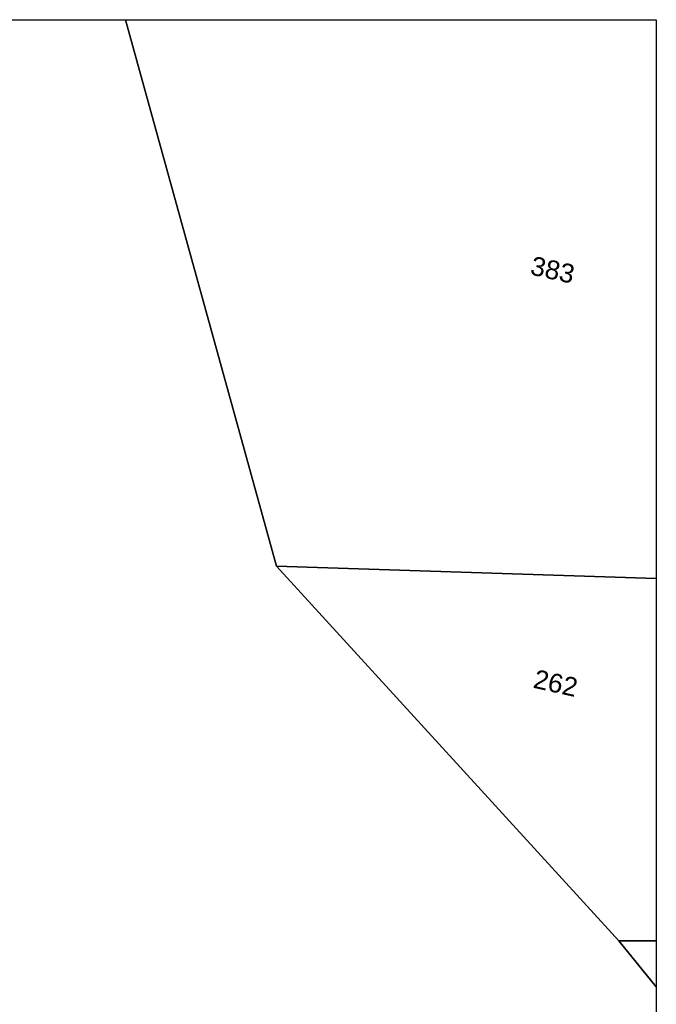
# Model space of a CAD drawing. Header units: millimetres. Extents: x 104960 to 115984, y -205223 to -198348.
# Tile 4 of 8: x 107530 to 108544, y -199956 to -198387. Entities that reach past the tile are written whole.
import ezdxf
from ezdxf import colors
from ezdxf.entities.mleader import LeaderData, LeaderLine
from ezdxf.enums import TextEntityAlignment as Align
from ezdxf.math import Vec2, Vec3

# ---------------------------------------------------------------- set-up
doc = ezdxf.new("R2010")
doc.units = ezdxf.units.MM
doc.header["$LTSCALE"] = 40
doc.layers.add('Działki', color=3, linetype='Continuous', lineweight=0)
doc.layers.add('K01', color=94, linetype='Continuous')
doc.styles.add('DOMYSLNA_CZCIONKA', font='arial.ttf')
doc.styles.get("Standard").update_dxf_attribs({"font": 'isocpeur.ttf', "height": 10})
doc.linetypes.add('ZIGZAG', pattern='A,0.00254,-5.08,[131,ltypeshp.shx,S=5.08,R=0,X=-5.08,Y=0],-10.16,[131,ltypeshp.shx,S=5.08,R=180,X=5.08,Y=0],-5.08', length=20.32254)

msp = doc.modelspace()

# ---------------------------------------------------------------- linework, layer by layer
at = {"layer": 'Działki', "linetype": 'Continuous', "lineweight": 25, "flags": 128}
for points in [[(108543.58, -199927.91), (108484.14, -199854.46), (107938.62, -199257.85), (107698.56, -198387.46)], [(107698.56, -198387.46), (107938.62, -199257.85), (108543.58, -199277.73)], [(108543.58, -199277.73), (107938.62, -199257.85), (108484.14, -199854.46), (108543.58, -199854.46)], [(108543.58, -199854.46), (108484.14, -199854.46), (108543.58, -199927.91)]]:
    msp.add_lwpolyline(points, dxfattribs=at)
at = {"layer": 'K01'}
for p, q in [((104960.25, -198387.46), (108543.58, -198387.46)), ((108543.58, -198387.46), (108543.58, -200868.79))]:
    msp.add_line(p, q, dxfattribs=at)

# ---------------------------------------------------------------- texts
at = {"layer": 'Działki', "style": 'DOMYSLNA_CZCIONKA'}
for s, p in [('383', (108378.58, -198785.93)), ('262', (108383.4, -199444.2))]:
    msp.add_text(s, height=30, rotation=707.46598, dxfattribs=at).set_placement(p, align=Align.MIDDLE_CENTER)

# ---------------------------------------------------------------- leaders
at = {"layer": 'K01', "linetype": 'ZIGZAG'}
ml = msp.add_multileader_mtext('Standard', dxfattribs=at)
ml.set_content('{\\f@Arial Unicode MS|b0|i0|c238|p34;Istniejąca prowizoryczna bariera ochronna}', color=256)
ml.set_leader_properties()
ml.build(insert=Vec2(0, 0))
ml.multileader.update_dxf_attribs({"text_right_attachment_type": 6, "dogleg_length": 0.36, "arrow_head_size": 24, "scale": 3})
ctx = ml.context
ctx.base_point, ctx.scale, ctx.char_height, ctx.arrow_head_size, ctx.landing_gap_size, ctx.plane_origin = Vec3(106982.29, -199495.64), 3, 15, 24, 6, Vec3(107780.46, -198637.44)
ctx.right_attachment = 6
notes = []
notes.append((ctx, [(0, (1, 1, 0), (106942.12, -199495.64), (1, 0), 40.17, [(1, [(106842.46, -199223.28), (106794.41, -199611.18)], 256, [])])]))
ctx.mtext.insert, ctx.mtext.width, ctx.mtext.flow_direction = Vec3(106988.29, -199488.01), 252.1405, 5
for ctx, leaders in notes:
    for number, flags, end, landing, length, lines in leaders:
        leader = LeaderData()
        leader.index, (leader.has_last_leader_line, leader.has_dogleg_vector, leader.attachment_direction) = number, flags
        leader.last_leader_point, leader.dogleg_vector, leader.dogleg_length = Vec3(end), Vec3(landing), length
        for number, points, colour, breaks in lines:
            line = LeaderLine()
            line.index, line.vertices, line.color, line.breaks = number, Vec3.list(points), colors.encode_raw_color(colour), breaks
            leader.lines.append(line)
        ctx.leaders.append(leader)

doc.saveas('drawing.dxf')
